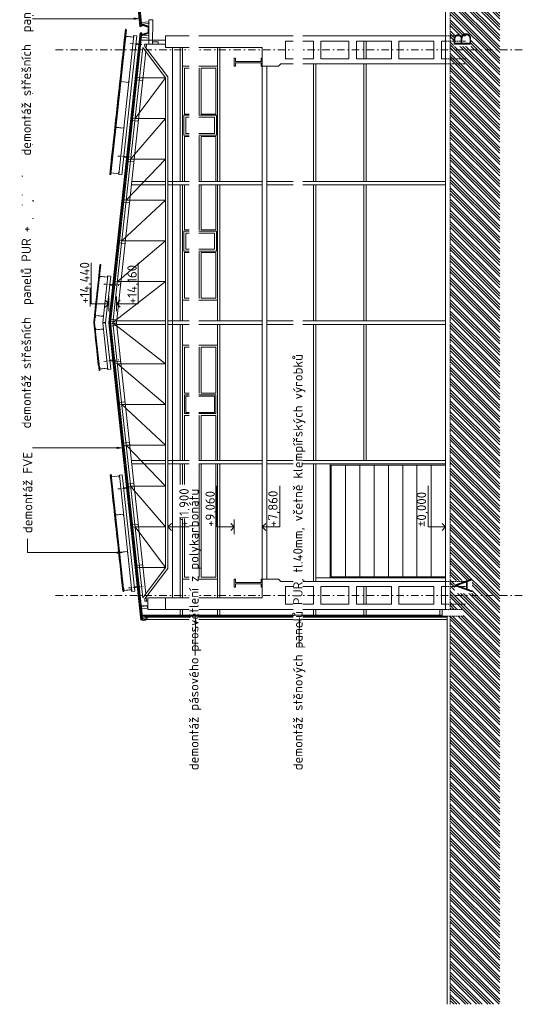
# Model space of a CAD drawing. Header units: millimetres. Extents: x -15830 to 4680139, y -28864 to 2281735.
# Tile 76 of 256: x 147219 to 168764, y 76738 to 118983. Entities that reach past the tile are written whole.
import ezdxf
from ezdxf import colors
from ezdxf.entities.mleader import LeaderData, LeaderLine
from ezdxf.math import Vec2, Vec3

# ---------------------------------------------------------------- set-up
doc = ezdxf.new("R2010")
doc.units = ezdxf.units.MM
for name, pattern in [('CENTERX2', [101.6, 63.5, -12.7, 12.7, -12.7]), ('DASHDOT', [25.4, 12.7, -6.35, 0, -6.35]), ('HIDDEN', [9.525, 6.35, -3.175])]:
    doc.linetypes.add(name, pattern=pattern)
for name, color, linetype, lineweight in [('A99_N_txt-popis-200', 240, 'Continuous', 5), ('A99_N_txt-popis-50 @ 200', 240, 'Continuous', 9), ('A99_S_kce-demolice', 30, 'Continuous', 20), ('A99_S_kce-pohl', 7, 'Continuous', 5), ('A99_S_kce-rez-sil', 7, 'Continuous', 15), ('A99_S_kce-rez-ten', 7, 'Continuous', 9), ('A99_S_koty-200-vysk', 160, 'Continuous', 9), ('A99_S_osy', 1, 'CENTERX2', 5), ('A99_S_sraf', 252, 'Continuous', 9)]:
    doc.layers.add(name, color=color, linetype=linetype, lineweight=lineweight)
doc.styles.add('A99_popis', font='isocpeur.ttf')
doc.styles.add('ad_popis 100', font='isocpeur.ttf', dxfattribs={"height": 200})

msp = doc.modelspace()

# ---------------------------------------------------------------- hatches: boundary and pattern name
at = {"layer": 'A99_S_sraf', "linetype": 'Continuous', "lineweight": 0}
h = msp.add_hatch(dxfattribs=at)
h.set_pattern_fill('ZEM_PUVODNI', color=256, scale=85)
h.set_pattern_definition([(135, (-86071.05, 89198.25), (-240.4163, -240.4163), []), (135, (-86071.05, 89318.46), (-240.4163, -240.4163), []), (135, (-86071.05, 89438.67), (-240.4163, -240.4163), [])])
h.paths.add_polyline_path([(165673.95, 76738.252), (165673.95, 89258.252), (165673.95, 93393.252), (166228.95, 93393.252), (166228.95, 93683.252), (165673.95, 93683.252), (165673.95, 178108.252), (167798.95, 178108.252), (167798.95, 76738.252)])
at = {"layer": 'A99_S_sraf', "lineweight": 0, "transparency": 33554562}
h = msp.add_hatch(dxfattribs=at)
h.set_pattern_fill('HONEY', color=256, scale=75)
h.set_pattern_definition([(272.86, (152636.519, 118409.7884), (8.81053, -13.63988), [9.375, -18.75]), (32.86, (152636.519, 118409.7884), (7.40722, 14.45009), [9.375, -18.75]), (332.86, (152636.519, 118409.7884), (16.21775, 0.8102), [-18.75, 9.375])])
h.paths.add_polyline_path([(152758.95, 118398.115), (152757.632, 118699.059), (152443.125, 118790.106), (152447.413, 118747.222), (152719.921, 118668.333), (152719.921, 118428.459), (152454.26, 118351.552), (152449.601, 118308.561)])

# ---------------------------------------------------------------- linework, layer by layer
at = {"layer": 'A99_S_kce-demolice', "lineweight": 13}
for p, q in [((152421.295, 118418.634), (151824.31, 112909.691)), ((152461.062, 118414.324), (151864.077, 112905.381)), ((151266.16, 107759.109), (151073.716, 105983.252)), ((151305.927, 107754.799), (151113.95, 105983.252)), ((151305.927, 107754.799), (151266.16, 107759.109)), ((151266.16, 104207.395), (151073.716, 105983.252)), ((151305.927, 104211.705), (151113.95, 105983.252)), ((151305.927, 104211.705), (151266.16, 104207.395)), ((151864.077, 99061.123), (151824.31, 99056.813)), ((152456.965, 93218.71), (151824.31, 99056.813)), ((152496.732, 93223.019), (151864.077, 99061.123))]:
    msp.add_line(p, q, dxfattribs=at)
at = {"layer": 'A99_S_kce-demolice', "lineweight": 5}
for p, q in [((151784.543, 112914), (151226.392, 107763.418)), ((151824.31, 112909.691), (151266.16, 107759.109)), ((151305.927, 107754.799), (151864.077, 112905.381)), ((151226.392, 107763.418), (151033.949, 105987.562)), ((151226.392, 104203.086), (151033.949, 105978.943)), ((151784.543, 99052.504), (151226.392, 104203.086)), ((152417.198, 93214.4), (151784.543, 99052.504))]:
    msp.add_line(p, q, dxfattribs=at)
at = {"layer": 'A99_S_kce-demolice', "lineweight": 9}
for p, q in [((151864.077, 112905.381), (151824.31, 112909.691)), ((151824.31, 99056.813), (151266.16, 104207.395)), ((151305.927, 104211.705), (151864.077, 99061.123))]:
    msp.add_line(p, q, dxfattribs=at)
at = {"layer": 'A99_S_kce-demolice', "lineweight": 5}
for points in [[(152412.159, 118697.768), (152372.358, 118693.787), (152171.36, 120703.763), (152211.162, 120707.743)], [(152372.358, 118693.787), (152184.902, 120568.347)], [(152421.295, 118418.634), (152381.528, 118422.943)], [(151824.31, 99056.813), (151784.543, 99052.504)], [(152623.768, 93353.252), (152623.768, 93353.252), (152858.768, 93353.252), (165540.708, 93353.252)], [(165540.708, 93253.252), (152623.768, 93253.252)]]:
    msp.add_lwpolyline(points, dxfattribs=at)
at = {"layer": 'A99_S_kce-demolice', "lineweight": 13}
for points in [[(152451.961, 118701.748), (152250.963, 120711.723), (152211.162, 120707.743), (152412.159, 118697.768), (152451.961, 118701.748)], [(152461.062, 118414.324), (152421.295, 118418.634)], [(152496.732, 93223.019), (152456.965, 93218.71)]]:
    msp.add_lwpolyline(points, dxfattribs=at)
at = {"layer": 'A99_S_kce-demolice', "lineweight": 5, "ltscale": 2}
for points in [[(151107.653, 99451.163), (151097.712, 99450.086), (151162.353, 98853.578), (151172.295, 98854.655)], [(151679.929, 94448.701), (151136.401, 99464.337), (151106.576, 99461.105), (151650.103, 94445.469)], [(151151.069, 99375.399), (151144.604, 99435.05), (151164.488, 99437.205), (151163.949, 99442.176), (151139.095, 99439.482), (151146.636, 99369.89), (151489.628, 99407.059), (151493.938, 99367.291), (151474.054, 99365.137), (151474.593, 99360.166), (151499.447, 99362.859), (151494.061, 99412.568), (151151.069, 99375.399)], [(152031.123, 94456.583), (151491.367, 99437.423), (151610.669, 99450.351), (152150.425, 94469.511)], [(151240.168, 98228.322), (151230.227, 98227.245), (151165.585, 98823.752), (151175.527, 98824.83)], [(151308.042, 97601.989), (151298.1, 97600.912), (151233.459, 98197.419), (151243.401, 98198.497)], [(151328.833, 97735.003), (151322.369, 97794.654), (151342.252, 97796.809), (151341.713, 97801.779), (151316.859, 97799.086), (151324.4, 97729.493), (151667.392, 97766.662), (151671.702, 97726.895), (151651.818, 97724.74), (151652.357, 97719.77), (151677.211, 97722.463), (151671.825, 97772.172), (151328.833, 97735.003)], [(151375.916, 96975.656), (151365.974, 96974.578), (151301.332, 97571.086), (151311.274, 97572.164)], [(151443.789, 96349.323), (151433.847, 96348.245), (151369.206, 96944.753), (151379.148, 96945.83)], [(151511.663, 95722.99), (151501.721, 95721.912), (151437.079, 96318.42), (151447.021, 96319.497)], [(151502.287, 96134.374), (151495.823, 96194.025), (151515.707, 96196.179), (151515.168, 96201.15), (151490.314, 96198.457), (151497.855, 96128.864), (151840.847, 96166.033), (151845.156, 96126.266), (151825.273, 96124.111), (151825.812, 96119.14), (151850.666, 96121.834), (151845.279, 96171.543), (151502.287, 96134.374)], [(151579.536, 95096.656), (151569.594, 95095.579), (151504.953, 95692.087), (151514.895, 95693.164)], [(151647.41, 94470.323), (151637.468, 94469.246), (151572.827, 95065.754), (151582.768, 95066.831)], [(151680.051, 94493.978), (151673.587, 94553.628), (151693.471, 94555.783), (151692.932, 94560.754), (151668.078, 94558.061), (151675.619, 94488.468), (152018.611, 94525.637), (152022.921, 94485.87), (152003.037, 94483.715), (152003.576, 94478.744), (152028.43, 94481.438), (152023.043, 94531.147), (151680.051, 94493.978)]]:
    msp.add_lwpolyline(points, close=True, dxfattribs=at)
at = {"layer": 'A99_S_kce-demolice', "linetype": 'DASHDOT', "lineweight": 5, "ltscale": 8}
for points in [[(151424.667, 98847.679), (152055.971, 98916.091)], [(151884.853, 94601.107), (152516.157, 94669.52)]]:
    msp.add_lwpolyline(points, dxfattribs=at)
at = {"layer": 'A99_S_kce-demolice', "lineweight": 5}
for points in [[(151676.028, 98895.035), (151680.338, 98855.268), (151889.115, 98877.893), (151884.806, 98917.66)], [(152140.524, 94608.696), (152136.214, 94648.464), (152344.992, 94671.088), (152349.302, 94631.321)]]:
    msp.add_lwpolyline(points, close=True, dxfattribs=at)
at = {"layer": 'A99_S_kce-demolice', "lineweight": 9}
for points in [[(152478.285, 93393.252), (152478.285, 93433.252)], [(152478.285, 93393.252), (154203.95, 93393.252)], [(152623.768, 93353.252), (152623.768, 93353.252), (152623.768, 93388.252), (152483.856, 93388.252)], [(152487.698, 93352.801), (152483.856, 93388.252)], [(155703.95, 93433.252), (155703.95, 93393.252)], [(155703.95, 93393.252), (165323.95, 93393.252)], [(152623.768, 93253.252), (152623.768, 93253.252), (152623.768, 93218.252), (152538.768, 93198.252), (152455.376, 93216.106), (152451.25, 93253.397)], [(152618.768, 93254.262), (152618.768, 93352.242)], [(152618.768, 93333.252), (152678.768, 93333.252), (152678.768, 93303.252)], [(152618.768, 93273.252), (152678.768, 93273.252), (152678.768, 93303.252)], [(152623.768, 93253.252), (152623.768, 93353.252)]]:
    msp.add_lwpolyline(points, dxfattribs=at)
for centre, start, end in [((152590.305, 93303.393), 59.7711267, 180.1429147), ((152590.305, 93303.111), 179.8570853, 300.2288733)]:
    msp.add_arc(centre, 56.537, start, end, dxfattribs=at)
at = {"layer": 'A99_S_kce-pohl'}
for p, q in [((153473.95, 118108.252), (152427.895, 118108.252)), ((153473.95, 117933.252), (152580.057, 117933.252)), ((152580.057, 117933.252), (152580.057, 117834.321)), ((152659.81, 117933.252), (152640.481, 117754.887)), ((153473.95, 118283.252), (165473.95, 118283.252)), ((153473.95, 117783.252), (153473.95, 118283.252)), ((158613.95, 118063.252), (159813.95, 118063.252)), ((158613.95, 118063.252), (158613.95, 117303.252)), ((159813.95, 118063.252), (159813.95, 117303.252)), ((160133.95, 118063.252), (161333.95, 118063.252)), ((160133.95, 118063.252), (160133.95, 117303.252)), ((161333.95, 118063.252), (161333.95, 117303.252)), ((161653.95, 118063.252), (163153.95, 118063.252)), ((161653.95, 118063.252), (161653.95, 117303.252)), ((161973.95, 117303.252), (161973.95, 118063.252)), ((162073.95, 117303.252), (162073.95, 118063.252)), ((163153.95, 118063.252), (163153.95, 117303.252)), ((163473.95, 118063.252), (164973.95, 118063.252)), ((163473.95, 118063.252), (163473.95, 117303.252)), ((164973.95, 118063.252), (164973.95, 117303.252)), ((165293.95, 118063.252), (165473.95, 118063.252)), ((165293.95, 118063.252), (165293.95, 117303.252)), ((152493.261, 117783.252), (151214.536, 105983.252)), ((152624.814, 117610.31), (151364.83, 105983.252)), ((153473.95, 116494.026), (152493.261, 117783.252)), ((153573.95, 116527.737), (152580.057, 117834.321)), ((153473.95, 117783.252), (157613.95, 117783.252)), ((153773.95, 94183.252), (153773.95, 117783.252)), ((154103.95, 117783.252), (154103.95, 112043.252)), ((154203.95, 117783.252), (154203.95, 112043.252)), ((155703.95, 117783.252), (155703.95, 112043.252)), ((155803.95, 117783.252), (155803.95, 112043.252)), ((157613.95, 116983.252), (157613.95, 117783.252)), ((158313.95, 116983.252), (158413.95, 117083.252)), ((158413.95, 117083.252), (165473.95, 117083.252)), ((158613.95, 117303.252), (159813.95, 117303.252)), ((159813.95, 117083.252), (159813.95, 112043.252)), ((159913.95, 117083.252), (159913.95, 112043.252)), ((160133.95, 117303.252), (161333.95, 117303.252)), ((161653.95, 117303.252), (163153.95, 117303.252)), ((161973.95, 117083.252), (161973.95, 112043.252)), ((162073.95, 117083.252), (162073.95, 112043.252)), ((163473.95, 117303.252), (164973.95, 117303.252)), ((165293.95, 117303.252), (165473.95, 117303.252)), ((154203.95, 116983.252), (155703.95, 116983.252)), ((154203.95, 112043.252), (154203.95, 116983.252)), ((154283.95, 116903.252), (154913.95, 116903.252)), ((154283.95, 114935.752), (154283.95, 116903.252)), ((154913.95, 114935.752), (154913.95, 116903.252)), ((154993.95, 116903.252), (155623.95, 116903.252)), ((154993.95, 114935.752), (154993.95, 116903.252)), ((155623.95, 116903.252), (155623.95, 114935.752)), ((155703.95, 116983.252), (155703.95, 112043.252)), ((157613.95, 116983.252), (158313.95, 116983.252)), ((157613.95, 116983.252), (157613.95, 94983.252)), ((157813.95, 116983.252), (157813.95, 94983.252)), ((152163.91, 114744.026), (153473.95, 116494.026)), ((152353.552, 116494.026), (153473.95, 116494.026)), ((153473.95, 95472.478), (153473.95, 116494.026)), ((153573.95, 95438.767), (153573.95, 116527.737)), ((154913.95, 114935.752), (154283.95, 114935.752)), ((155623.95, 114935.752), (154993.95, 114935.752)), ((151974.269, 112994.026), (153473.95, 114744.026)), ((152163.91, 114744.026), (153473.95, 114744.026)), ((154283.95, 112043.252), (154283.95, 113975.752)), ((154913.95, 113975.752), (154283.95, 113975.752)), ((154913.95, 112043.252), (154913.95, 113975.752)), ((154993.95, 112043.252), (154993.95, 113975.752)), ((155623.95, 113975.752), (154993.95, 113975.752)), ((155623.95, 113975.752), (155623.95, 112043.252)), ((151784.628, 111244.026), (153473.95, 112994.026)), ((151974.269, 112994.026), (153473.95, 112994.026)), ((152021.531, 112043.252), (153473.95, 112043.252)), ((153573.95, 112043.252), (157613.95, 112043.252)), ((157813.95, 112043.252), (165473.95, 112043.252)), ((152005.276, 111893.252), (153473.95, 111893.252)), ((153573.95, 111893.252), (157613.95, 111893.252)), ((154103.95, 111893.252), (154103.95, 106058.252)), ((154203.95, 111893.252), (154203.95, 106058.252)), ((154203.95, 106953.252), (154203.95, 111893.252)), ((154283.95, 111893.252), (154283.95, 109960.752)), ((154913.95, 111893.252), (154913.95, 109960.752)), ((154993.95, 111893.252), (154993.95, 109960.752)), ((155623.95, 109960.752), (155623.95, 111893.252)), ((155703.95, 111893.252), (155703.95, 106058.252)), ((155703.95, 111893.252), (155703.95, 106953.252)), ((155803.95, 111893.252), (155803.95, 106058.252)), ((157813.95, 111893.252), (165473.95, 111893.252)), ((159813.95, 111893.252), (159813.95, 106058.252)), ((159913.95, 111893.252), (159913.95, 106058.252)), ((161973.95, 111893.252), (161973.95, 106058.252)), ((162073.95, 111893.252), (162073.95, 106058.252)), ((151594.986, 109494.026), (153473.95, 111244.026)), ((151784.628, 111244.026), (153473.95, 111244.026)), ((154913.95, 109960.752), (154283.95, 109960.752)), ((155623.95, 109960.752), (154993.95, 109960.752)), ((151405.345, 107744.026), (153473.95, 109494.026)), ((151594.986, 109494.026), (153473.95, 109494.026)), ((154283.95, 109000.752), (154283.95, 107033.252)), ((154913.95, 109000.752), (154283.95, 109000.752)), ((154913.95, 109000.752), (154913.95, 107033.252)), ((154993.95, 109000.752), (154993.95, 107033.252)), ((155623.95, 109000.752), (154993.95, 109000.752)), ((155623.95, 107033.252), (155623.95, 109000.752)), ((151215.703, 105994.026), (153473.95, 107744.026)), ((151405.345, 107744.026), (153473.95, 107744.026)), ((155703.95, 106953.252), (154203.95, 106953.252)), ((154283.95, 107033.252), (154913.95, 107033.252)), ((154993.95, 107033.252), (155623.95, 107033.252)), ((151372.958, 106058.252), (153473.95, 106058.252)), ((153573.95, 106058.252), (157613.95, 106058.252)), ((157813.95, 106058.252), (165473.95, 106058.252)), ((152493.261, 94183.252), (151214.536, 105983.252)), ((151215.703, 105972.478), (153473.95, 104222.478)), ((152624.814, 94356.194), (151364.83, 105983.252)), ((151372.958, 105908.252), (153473.95, 105908.252)), ((153573.95, 105908.252), (157613.95, 105908.252)), ((154103.95, 105908.252), (154103.95, 100073.252)), ((154203.95, 105908.252), (154203.95, 100073.252)), ((155703.95, 105908.252), (155703.95, 100073.252)), ((155803.95, 105908.252), (155803.95, 100073.252)), ((157813.95, 105908.252), (165473.95, 105908.252)), ((159813.95, 105908.252), (159813.95, 100073.252)), ((159913.95, 105908.252), (159913.95, 100073.252)), ((161973.95, 105908.252), (161973.95, 100073.252)), ((162073.95, 105908.252), (162073.95, 100073.252)), ((154203.95, 105013.252), (155703.95, 105013.252)), ((154203.95, 100073.252), (154203.95, 105013.252)), ((154283.95, 104933.252), (154913.95, 104933.252)), ((154283.95, 102965.752), (154283.95, 104933.252)), ((154913.95, 102965.752), (154913.95, 104933.252)), ((154993.95, 104933.252), (155623.95, 104933.252)), ((154993.95, 102965.752), (154993.95, 104933.252)), ((155623.95, 104933.252), (155623.95, 102965.752)), ((155703.95, 105013.252), (155703.95, 100073.252)), ((151405.345, 104222.478), (153473.95, 104222.478)), ((151405.345, 104222.478), (153473.95, 102472.478)), ((154913.95, 102965.752), (154283.95, 102965.752)), ((154283.95, 102085.752), (154283.95, 102885.752)), ((155623.95, 102885.752), (154283.95, 102885.752)), ((155623.95, 102965.752), (154993.95, 102965.752)), ((155623.95, 102885.752), (155623.95, 102085.752)), ((151594.986, 102472.478), (153473.95, 102472.478)), ((151594.986, 102472.478), (153473.95, 100722.478)), ((155623.95, 102085.752), (154283.95, 102085.752)), ((154283.95, 100073.252), (154283.95, 102005.752)), ((154913.95, 102005.752), (154283.95, 102005.752)), ((154913.95, 100073.252), (154913.95, 102005.752)), ((154993.95, 100073.252), (154993.95, 102005.752)), ((155623.95, 102005.752), (154993.95, 102005.752)), ((155623.95, 102005.752), (155623.95, 100073.252)), ((151784.628, 100722.478), (153473.95, 100722.478)), ((151784.628, 100722.478), (153473.95, 98972.478)), ((152005.276, 100073.252), (153473.95, 100073.252)), ((152021.531, 99923.252), (153473.95, 99923.252)), ((153573.95, 100073.252), (157613.95, 100073.252)), ((153573.95, 99923.252), (157613.95, 99923.252)), ((154103.95, 99923.252), (154103.95, 99036.613)), ((154203.95, 99923.252), (154203.95, 99036.613)), ((154203.95, 99036.613), (154203.95, 99923.252)), ((154283.95, 99036.613), (154283.95, 99923.252)), ((154913.95, 99923.252), (154913.95, 95063.252)), ((154993.95, 99923.252), (154993.95, 95063.252)), ((155623.95, 99923.252), (155623.95, 95063.252)), ((155623.95, 97990.752), (155623.95, 99923.252)), ((155703.95, 99923.252), (155703.95, 94183.252)), ((155703.95, 99923.252), (155703.95, 94983.252)), ((155803.95, 99923.252), (155803.95, 94183.252)), ((157813.95, 100073.252), (165473.95, 100073.252)), ((157813.95, 99923.252), (165473.95, 99923.252)), ((159813.95, 99923.252), (159813.95, 94883.252)), ((159913.95, 99923.252), (159913.95, 94883.252)), ((160523.95, 99923.252), (160523.95, 95033.252)), ((160523.95, 99923.252), (165473.95, 99923.252)), ((160573.95, 99873.252), (160573.95, 95083.252)), ((160573.95, 99873.252), (165473.95, 99873.252)), ((161186.45, 99873.252), (161186.45, 95083.252)), ((161798.95, 99873.252), (161798.95, 95083.252)), ((162411.45, 99873.252), (162411.45, 95083.252)), ((163023.95, 99873.252), (163023.95, 95083.252)), ((163636.45, 99873.252), (163636.45, 95083.252)), ((164248.95, 99873.252), (164248.95, 95083.252)), ((164861.45, 99873.252), (164861.45, 95083.252)), ((151974.269, 98972.478), (153473.95, 98972.478)), ((151974.269, 98972.478), (153473.95, 97222.478)), ((152163.91, 97222.478), (153473.95, 97222.478)), ((152163.91, 97222.478), (153473.95, 95472.478)), ((154103.95, 97578.135), (154103.95, 94183.252)), ((154203.95, 97578.135), (154203.95, 94183.252)), ((154203.95, 94983.252), (154203.95, 97578.135)), ((154283.95, 95063.252), (154283.95, 97578.135)), ((154283.95, 97030.752), (154283.95, 95063.252)), ((155623.95, 95063.252), (155623.95, 97030.752)), ((152353.552, 95472.478), (153473.95, 95472.478)), ((153473.95, 95472.478), (152493.261, 94183.252)), ((153473.95, 95472.478), (152493.261, 94183.252)), ((153573.95, 95438.767), (152580.057, 94132.183)), ((154283.95, 95063.252), (154913.95, 95063.252)), ((154993.95, 95063.252), (155623.95, 95063.252)), ((160573.95, 95083.252), (165473.95, 95083.252)), ((155703.95, 94983.252), (154203.95, 94983.252)), ((157613.95, 94983.252), (157613.95, 94183.252)), ((157613.95, 94983.252), (158313.95, 94983.252)), ((158313.95, 94983.252), (158413.95, 94883.252)), ((158413.95, 94883.252), (165473.95, 94883.252)), ((158613.95, 94663.252), (159813.95, 94663.252)), ((158613.95, 93903.252), (158613.95, 94663.252)), ((159813.95, 93903.252), (159813.95, 94663.252)), ((159913.95, 95033.252), (165473.95, 95033.252)), ((160133.95, 94663.252), (161333.95, 94663.252)), ((160133.95, 93903.252), (160133.95, 94663.252)), ((160523.95, 95033.252), (165473.95, 95033.252)), ((161333.95, 93903.252), (161333.95, 94663.252)), ((161653.95, 94663.252), (163153.95, 94663.252)), ((161653.95, 93903.252), (161653.95, 94663.252)), ((161973.95, 93903.252), (161973.95, 94663.252)), ((162073.95, 93903.252), (162073.95, 94663.252)), ((163153.95, 93903.252), (163153.95, 94663.252)), ((163473.95, 94663.252), (164973.95, 94663.252)), ((163473.95, 93903.252), (163473.95, 94663.252)), ((164973.95, 93903.252), (164973.95, 94663.252)), ((165293.95, 93903.252), (165293.95, 94663.252)), ((152659.81, 94033.252), (152640.481, 94211.617)), ((152708.768, 93833.252), (152430.604, 93833.252)), ((152580.057, 94033.252), (152580.057, 94132.183)), ((152708.768, 94033.252), (152580.057, 94033.252)), ((153473.95, 94183.252), (157613.95, 94183.252)), ((158613.95, 93903.252), (159813.95, 93903.252)), ((160133.95, 93903.252), (161333.95, 93903.252)), ((161653.95, 93903.252), (163153.95, 93903.252)), ((163473.95, 93903.252), (164973.95, 93903.252)), ((165293.95, 93903.252), (165473.95, 93903.252)), ((153473.95, 93683.252), (165323.95, 93683.252))]:
    msp.add_line(p, q, dxfattribs=at)
for points in [[(152758.95, 118973.252), (152918.95, 118973.252), (152913.95, 117933.252), (152753.95, 117933.252)], [(155653.95, 114025.752), (155653.95, 114885.752), (154253.95, 114885.752), (154253.95, 114025.752)], [(155573.95, 114105.752), (155573.95, 114805.752), (154333.95, 114805.752), (154333.95, 114105.752)], [(155653.95, 109910.752), (155653.95, 109050.752), (154253.95, 109050.752), (154253.95, 109910.752)], [(155573.95, 109830.752), (155573.95, 109130.752), (154333.95, 109130.752), (154333.95, 109830.752)], [(155573.95, 102135.752), (155573.95, 102835.752), (154333.95, 102835.752), (154333.95, 102135.752)]]:
    msp.add_lwpolyline(points, close=True, dxfattribs=at)
at = {"layer": 'A99_S_kce-rez-sil'}
for p, q in [((156413.95, 116983.252), (156413.95, 117333.252)), ((156413.95, 117333.252), (156463.95, 117333.252)), ((156463.95, 117333.252), (156463.95, 117183.252)), ((156463.95, 117183.252), (157563.95, 117183.252)), ((156463.95, 116983.252), (156463.95, 117133.252)), ((156463.95, 117133.252), (157563.95, 117133.252)), ((157613.95, 117333.252), (157563.95, 117333.252)), ((157563.95, 117333.252), (157563.95, 117183.252)), ((157563.95, 116983.252), (157563.95, 117133.252)), ((157613.95, 116983.252), (157613.95, 117333.252)), ((156413.95, 116983.252), (156463.95, 116983.252)), ((157613.95, 116983.252), (157563.95, 116983.252)), ((156413.95, 94983.252), (156413.95, 94633.252)), ((156413.95, 94983.252), (156463.95, 94983.252)), ((156413.95, 94633.252), (156463.95, 94633.252)), ((156463.95, 94983.252), (156463.95, 94833.252)), ((156463.95, 94833.252), (157563.95, 94833.252)), ((156463.95, 94783.252), (157563.95, 94783.252)), ((156463.95, 94633.252), (156463.95, 94783.252)), ((157613.95, 94983.252), (157563.95, 94983.252)), ((157563.95, 94983.252), (157563.95, 94833.252)), ((157563.95, 94633.252), (157563.95, 94783.252)), ((157613.95, 94633.252), (157563.95, 94633.252)), ((157613.95, 94983.252), (157613.95, 94633.252)), ((165473.95, 93683.252), (165323.95, 93683.252)), ((165323.95, 93683.252), (165323.95, 93433.252))]:
    msp.add_line(p, q, dxfattribs=at)
at = {"layer": 'A99_S_kce-rez-sil', "lineweight": 9}
msp.add_line((165293.95, 94663.252), (165473.95, 94663.252), dxfattribs=at)
at = {"layer": 'A99_S_kce-rez-sil', "linetype": 'Continuous', "lineweight": 13}
for points in [[(152443.503, 118786.326), (152435.543, 118865.929), (152753.955, 118897.77), (152761.915, 118818.167)], [(152440.869, 118227.978), (152450.827, 118319.869), (152758.95, 118286.479), (152748.992, 118194.587)], [(152913.95, 117933.252), (153158.95, 117933.252), (153158.95, 118028.252), (152913.95, 118028.252)]]:
    msp.add_lwpolyline(points, close=True, dxfattribs=at)
at = {"layer": 'A99_S_kce-rez-sil', "linetype": 'Continuous', "lineweight": 5}
for points in [[(152443.125, 118790.106), (152758.95, 118698.677), (152758.95, 118398.115), (152449.601, 118308.561)], [(152454.26, 118351.552), (152719.921, 118428.459), (152719.921, 118668.333), (152447.413, 118747.222)]]:
    msp.add_lwpolyline(points, dxfattribs=at)
at = {"layer": 'A99_S_kce-rez-sil', "color": 7, "linetype": 'HIDDEN', "lineweight": 5, "ltscale": 10}
for points in [[(165473.95, 117303.252), (166343.95, 117303.252)], [(165473.95, 117083.252), (166343.95, 117083.252)], [(165473.95, 93903.252), (166343.95, 93903.252)], [(165473.95, 93683.252), (166228.95, 93683.252)], [(165473.95, 93683.252), (166228.95, 93683.252)], [(165540.708, 93393.252), (166228.95, 93393.252)]]:
    msp.add_lwpolyline(points, dxfattribs=at)
at = {"layer": 'A99_S_kce-rez-sil'}
for points in [[(152243.36, 116405.381), (152491.905, 116378.447), (152502.679, 116477.865), (152254.134, 116504.799)], [(152053.719, 114655.381), (152302.264, 114628.447), (152313.037, 114727.865), (152064.492, 114754.799)], [(151864.077, 112905.381), (152112.622, 112878.447), (152123.396, 112977.865), (151874.851, 113004.799)], [(151674.436, 111155.381), (151922.981, 111128.447), (151933.754, 111227.865), (151685.21, 111254.799)], [(151484.795, 109405.381), (151733.339, 109378.447), (151744.113, 109477.865), (151495.568, 109504.799)], [(151295.153, 107655.381), (151543.698, 107628.447), (151554.472, 107727.865), (151305.927, 107754.799)], [(151119.337, 106032.961), (151367.882, 106006.027), (151378.656, 106105.445), (151130.111, 106132.379)], [(151119.337, 105933.543), (151367.882, 105960.477), (151378.656, 105861.059), (151130.111, 105834.125)], [(151295.153, 104311.123), (151543.698, 104338.057), (151554.472, 104238.639), (151305.927, 104211.705)], [(151484.795, 102561.123), (151733.339, 102588.057), (151744.113, 102488.639), (151495.568, 102461.705)], [(151674.436, 100811.123), (151922.981, 100838.057), (151933.754, 100738.639), (151685.21, 100711.705)], [(151864.077, 99061.123), (152112.622, 99088.057), (152123.396, 98988.639), (151874.851, 98961.705)], [(152053.719, 97311.123), (152302.264, 97338.057), (152313.037, 97238.639), (152064.492, 97211.705)], [(152243.36, 95561.123), (152491.905, 95588.057), (152502.679, 95488.639), (152254.134, 95461.705)], [(152433.002, 93811.123), (152681.547, 93838.057), (152692.32, 93738.639), (152443.775, 93711.705)], [(154103.95, 93433.252), (154103.95, 93683.252), (154203.95, 93683.252), (154203.95, 93433.252)], [(155703.95, 93433.252), (155703.95, 93683.252), (155803.95, 93683.252), (155803.95, 93433.252)], [(159813.95, 93433.252), (159813.95, 93683.252), (159913.95, 93683.252), (159913.95, 93433.252)], [(161973.95, 93433.252), (161973.95, 93683.252), (162073.95, 93683.252), (162073.95, 93433.252)], [(165223.95, 93433.252), (165223.95, 93683.252), (165323.95, 93683.252), (165323.95, 93433.252)]]:
    msp.add_lwpolyline(points, close=True, dxfattribs=at)
for points in [[(152708.768, 93683.252), (152708.768, 94183.252)], [(153473.95, 94183.252), (152708.768, 94183.252)], [(153473.95, 94183.252), (153473.95, 93683.252)], [(153473.95, 93683.252), (152708.768, 93683.252)], [(165323.95, 93433.252), (165323.95, 93393.252), (165540.708, 93393.252)]]:
    msp.add_lwpolyline(points, dxfattribs=at)
at = {"layer": 'A99_S_kce-rez-ten', "linetype": 'HIDDEN', "lineweight": 5, "ltscale": 10}
for p, q in [((165673.95, 93683.252), (165673.95, 178108.252)), ((165673.95, 76738.252), (165673.95, 93393.252))]:
    msp.add_line(p, q, dxfattribs=at)
at = {"layer": 'A99_S_kce-rez-ten', "lineweight": 13}
msp.add_line((165473.95, 93683.252), (165473.95, 120713.252), dxfattribs=at)
at = {"layer": 'A99_S_kce-rez-ten'}
for p, q in [((165540.708, 93393.252), (165540.708, 76738.252)), ((165540.708, 93353.252), (165540.708, 92716.262))]:
    msp.add_line(p, q, dxfattribs=at)
at = {"layer": 'A99_S_koty-200-vysk', "ltscale": 2}
for p, q in [((152297.751, 106795.792), (152297.751, 108552.333)), ((151373.541, 106478.496), (151373.541, 107113.088)), ((151373.541, 106795.792), (151523.488, 106945.341)), ((151373.541, 106795.792), (152297.751, 106795.792)), ((151373.541, 106795.792), (151523.488, 106646.242)), ((154551.774, 97222.478), (154551.774, 98979.02)), ((155664.988, 97222.478), (155664.988, 98979.02)), ((158362.913, 97222.478), (158362.913, 98979.02)), ((164724.988, 97222.478), (164724.988, 98979.02)), ((153573.95, 97222.478), (153723.897, 97372.028)), ((153573.95, 97222.478), (154551.774, 97222.478)), ((153573.95, 97222.478), (153723.897, 97072.929)), ((156413.95, 97222.478), (155664.988, 97222.478)), ((156413.95, 97222.478), (156264.004, 97372.028)), ((156413.95, 97222.478), (156264.004, 97072.929)), ((156413.95, 96905.182), (156413.95, 97539.775)), ((157613.95, 96905.182), (157613.95, 97539.775)), ((157613.95, 97222.478), (157763.897, 97372.028)), ((157613.95, 97222.478), (158362.913, 97222.478)), ((157613.95, 97222.478), (157763.897, 97072.929)), ((165473.95, 97222.478), (164724.988, 97222.478)), ((165473.95, 97222.478), (165324.004, 97372.028)), ((165473.95, 97222.478), (165324.004, 97072.929))]:
    msp.add_line(p, q, dxfattribs=at)
at = {"layer": 'A99_S_osy', "linetype": 'DASHDOT', "lineweight": 5, "ltscale": 25}
for points in [[(168763.768, 117683.252), (148743.768, 117683.252)], [(168763.768, 94283.252), (148743.768, 94283.252)]]:
    msp.add_lwpolyline(points, dxfattribs=at)

# ---------------------------------------------------------------- texts
at = {"layer": 'A99_S_koty-200-vysk', "ltscale": 2, "style": 'A99_popis'}
for s, p in [('+14,160', (152233.95, 106788.252)), ('+11,900 ', (154462.064, 97222.478)), ('+9,060', (155582.302, 97223.252)), ('+7,860', (158273.204, 97222.478)), ('%%P0,000', (164642.302, 97218.252))]:
    msp.add_text(s, height=400, rotation=90, dxfattribs=at).set_placement(p)

# ---------------------------------------------------------------- next in the draw order: texts
at = {"layer": 'A99_N_txt-popis-200', "color": 1, "lineweight": 0, "char_height": 750, "attachment_point": 1, "rotation": 90, "style": 'ad_popis 100', "bg_fill": 3, "box_fill_scale": 1, "bg_fill_color": 256, "bg_fill_transparency": 0}
for s, insert, width in [('B', (165820.453, 117833.252), 465), ('A', (165863.95, 94373.252), 535)]:
    msp.add_mtext(s, dxfattribs=dict(at, insert=insert, width=width))

# ---------------------------------------------------------------- next in the draw order: leaders
at = {"layer": 'A99_N_txt-popis-50 @ 200', "lineweight": 9}
ml = msp.add_multileader_mtext('Standard', dxfattribs=at)
ml.set_content('\\A1;{\\C256;demontáž střešních  panelů PUR + polykarbonát, tl.40mm, včetně klempířských výrobků}', color=1, style='A99_popis')
ml.set_leader_properties(color=256, linetype='ByLayer', lineweight=-1)
ml.build(insert=Vec2(0, 0))
ml.multileader.update_dxf_attribs({"dogleg_length": 1, "arrow_head_size": 300, "scale": 200})
ctx = ml.context
ctx.base_point, ctx.scale, ctx.char_height, ctx.arrow_head_size, ctx.landing_gap_size, ctx.plane_origin, ctx.plane_x_axis, ctx.plane_y_axis = Vec3(147558.931, 101197.914), 200, 400, 300, 250, Vec3(153364.955, 104357.914), Vec3(0, 1), Vec3(-1, 0)
notes = []
notes.append((ctx, [(0, (1, 1, 0), (147558.931, 100612.914), (0, 1), 585, [(0, [(151668.95, 100612.914)], 0, [])])]))
ctx.mtext.insert, ctx.mtext.text_direction, ctx.mtext.rotation, ctx.mtext.width, ctx.mtext.flow_direction = Vec3(147298.931, 101447.914), Vec3(0, 1), 1.570796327, 10901.4332, 5
ctx.mtext.has_bg_fill, ctx.mtext.bg_color, ctx.mtext.bg_scale_factor, ctx.mtext.bg_transparency, ctx.mtext.use_window_bg_color = 1, -1073741824, 1, 0, 1
ml = msp.add_multileader_mtext('Standard', dxfattribs=at)
ml.set_content('\\A1;{\\C256;demontáž pásového prosvětlení z polykarbonátu}', color=1, style='A99_popis')
ml.set_leader_properties(color=256, linetype='ByLayer', lineweight=-1)
ml.build(insert=Vec2(0, 0))
ml.multileader.update_dxf_attribs({"dogleg_length": 1, "arrow_head_size": 300, "scale": 200})
ctx = ml.context
ctx.base_point, ctx.scale, ctx.char_height, ctx.arrow_head_size, ctx.landing_gap_size, ctx.plane_origin, ctx.plane_x_axis, ctx.plane_y_axis = Vec3(154744.765, 86530.581), 200, 400, 300, 250, Vec3(160550.789, 88883.252), Vec3(0, 1), Vec3(-1, 0)
notes.append((ctx, [(1, (1, 1, 0), (154744.765, 92295.581), (0, -1), 585, [(0, [(154759.765, 93398.252)], 0, [])])]))
ctx.mtext.insert, ctx.mtext.text_direction, ctx.mtext.rotation, ctx.mtext.width, ctx.mtext.flow_direction = Vec3(154484.765, 86780.581), Vec3(0, 1), 1.570796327, 5217.25119, 5
ctx.mtext.has_bg_fill, ctx.mtext.bg_color, ctx.mtext.bg_scale_factor, ctx.mtext.bg_transparency, ctx.mtext.use_window_bg_color = 1, -1073741824, 1, 0, 1
ml = msp.add_multileader_mtext('Standard', dxfattribs=at)
ml.set_content('\\A1;{\\C256;demontáž stěnových panelů PUR, tl.40mm, včetně klempířských výrobků}', color=1, style='A99_popis')
ml.set_leader_properties(color=256, linetype='ByLayer', lineweight=-1)
ml.build(insert=Vec2(0, 0))
ml.multileader.update_dxf_attribs({"dogleg_length": 1, "arrow_head_size": 300, "scale": 200})
ctx = ml.context
ctx.base_point, ctx.scale, ctx.char_height, ctx.arrow_head_size, ctx.landing_gap_size, ctx.plane_origin, ctx.plane_x_axis, ctx.plane_y_axis = Vec3(159204.765, 86526.701), 200, 400, 300, 250, Vec3(165010.789, 88883.252), Vec3(0, 1), Vec3(-1, 0)
notes.append((ctx, [(1, (1, 1, 0), (159204.765, 92651.701), (0, -1), 585, [(0, [(159219.765, 93398.252)], 0, [])])]))
ctx.mtext.insert, ctx.mtext.text_direction, ctx.mtext.rotation, ctx.mtext.width, ctx.mtext.flow_direction = Vec3(158944.765, 86776.701), Vec3(0, 1), 1.570796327, 5217.25119, 5
ctx.mtext.has_bg_fill, ctx.mtext.bg_color, ctx.mtext.bg_scale_factor, ctx.mtext.bg_transparency, ctx.mtext.use_window_bg_color = 1, -1073741824, 1, 0, 1
for ctx, leaders in notes:
    for number, flags, end, landing, length, lines in leaders:
        leader = LeaderData()
        leader.index, (leader.has_last_leader_line, leader.has_dogleg_vector, leader.attachment_direction) = number, flags
        leader.last_leader_point, leader.dogleg_vector, leader.dogleg_length = Vec3(end), Vec3(landing), length
        for number, points, colour, breaks in lines:
            line = LeaderLine()
            line.index, line.vertices, line.color, line.breaks = number, Vec3.list(points), colors.encode_raw_color(colour), breaks
            leader.lines.append(line)
        ctx.leaders.append(leader)

# ---------------------------------------------------------------- next in the draw order: linework, layer by layer
at = {"layer": 'A99_S_kce-demolice', "lineweight": 5}
msp.add_line((152381.528, 118422.943), (151784.543, 112914), dxfattribs=at)
at = {"layer": 'A99_S_kce-demolice', "lineweight": 5, "ltscale": 2}
for points in [[(151088.261, 112336.389), (151078.319, 112337.466), (151142.961, 112933.974), (151152.902, 112932.897)], [(151131.137, 112407.182), (151124.673, 112347.531), (151144.557, 112345.376), (151144.018, 112340.405), (151119.164, 112343.099), (151126.705, 112412.691), (151469.697, 112375.522), (151474.007, 112415.29), (151454.123, 112417.444), (151454.662, 112422.415), (151479.516, 112419.722), (151474.129, 112370.013), (151131.137, 112407.182)], [(150700.61, 108480.711), (150430.732, 105990.291), (150400.907, 105993.523), (150670.785, 108483.943)], [(150668.63, 108464.06), (150658.688, 108465.137), (150594.047, 107868.629), (150603.989, 107867.552)], [(150600.757, 107837.726), (150590.815, 107838.804), (150526.173, 107242.296), (150536.115, 107241.219)], [(150650.097, 107968.17), (150643.633, 107908.519), (150663.517, 107906.364), (150662.978, 107901.393), (150638.123, 107904.087), (150645.665, 107973.679), (150988.657, 107936.511), (150992.966, 107976.278), (150973.083, 107978.432), (150973.621, 107983.403), (150998.476, 107980.71), (150993.089, 107931.001), (150650.097, 107968.17)], [(151000.092, 107995.623), (150783.543, 105997.322), (150902.845, 105984.393), (151119.393, 107982.694)], [(150532.883, 107211.393), (150522.941, 107212.471), (150458.3, 106615.963), (150468.242, 106614.886)], [(150400.368, 105988.552), (150390.426, 105989.63), (150455.068, 106586.137), (150465.009, 106585.06)], [(150468.024, 106288.006), (150461.56, 106228.356), (150481.443, 106226.201), (150480.904, 106221.23), (150456.05, 106223.923), (150463.591, 106293.516), (150806.583, 106256.347), (150810.893, 106296.114), (150791.009, 106298.269), (150791.548, 106303.24), (150816.402, 106300.547), (150811.016, 106250.838), (150468.024, 106288.006)], [(150652.129, 103933.174), (150430.732, 105976.213), (150400.907, 105972.981), (150622.304, 103929.942)], [(150468.024, 105678.498), (150461.56, 105738.149), (150481.443, 105740.303), (150480.904, 105745.274), (150456.05, 105742.581), (150463.591, 105672.988), (150806.583, 105710.157), (150810.893, 105670.39), (150791.009, 105668.235), (150791.548, 105663.264), (150816.402, 105665.958), (150811.016, 105715.667), (150468.024, 105678.498)], [(151000.092, 103970.881), (150783.543, 105969.182), (150902.845, 105982.111), (151119.393, 103983.81)], [(150465.009, 105381.444), (150455.068, 105380.367), (150519.709, 104783.859), (150529.651, 104784.936)], [(150597.524, 104158.603), (150587.583, 104157.526), (150522.941, 104754.034), (150532.883, 104755.111)], [(150650.097, 103998.334), (150643.633, 104057.985), (150663.517, 104060.14), (150662.978, 104065.111), (150638.123, 104062.417), (150645.665, 103992.825), (150988.657, 104029.994), (150992.966, 103990.226), (150973.083, 103988.072), (150973.621, 103983.101), (150998.476, 103985.794), (150993.089, 104035.503), (150650.097, 103998.334)]]:
    msp.add_lwpolyline(points, close=True, dxfattribs=at)
at = {"layer": 'A99_S_kce-demolice', "lineweight": 5}
for points in [[(151824.31, 112909.691), (151784.543, 112914)], [(151266.16, 107759.109), (151226.392, 107763.418)], [(151266.16, 104207.395), (151226.392, 104203.086)], [(155703.95, 93433.252), (154203.95, 93433.252)], [(154203.95, 93413.252), (155703.95, 93413.252)], [(154203.95, 93393.252), (155703.95, 93393.252)]]:
    msp.add_lwpolyline(points, dxfattribs=at)
at = {"layer": 'A99_S_kce-demolice', "linetype": 'DASHDOT', "lineweight": 5, "ltscale": 8}
for points in [[(150831.137, 107641.766), (151462.441, 107573.353)], [(150831.137, 104324.739), (151462.441, 104393.151)]]:
    msp.add_lwpolyline(points, dxfattribs=at)
at = {"layer": 'A99_S_kce-demolice', "lineweight": 5}
for points in [[(151082.498, 107594.409), (151086.808, 107634.177), (151295.585, 107611.552), (151291.276, 107571.785)], [(151082.498, 104372.095), (151086.808, 104332.328), (151295.585, 104354.952), (151291.276, 104394.719)]]:
    msp.add_lwpolyline(points, close=True, dxfattribs=at)
at = {"layer": 'A99_S_kce-demolice', "lineweight": 9}
for points in [[(152478.285, 93433.252), (154203.95, 93433.252)], [(154203.95, 93433.252), (154203.95, 93393.252)], [(155703.95, 93433.252), (165323.95, 93433.252)]]:
    msp.add_lwpolyline(points, dxfattribs=at)
at = {"layer": 'A99_S_kce-rez-sil', "color": 7, "linetype": 'HIDDEN', "lineweight": 5, "ltscale": 10}
for points in [[(165473.95, 118283.252), (166343.95, 118283.252)], [(165473.95, 118063.252), (166343.95, 118063.252)], [(165473.95, 94883.252), (166343.95, 94883.252)], [(165473.95, 94663.252), (166343.95, 94663.252)]]:
    msp.add_lwpolyline(points, dxfattribs=at)
at = {"layer": 'A99_S_koty-200-vysk', "ltscale": 2}
for p, q in [((150284.988, 106795.792), (150284.988, 108552.333)), ((150243.95, 106684.065), (150243.95, 107484.065)), ((151033.95, 106795.792), (150884.004, 106945.341)), ((151033.95, 106478.496), (151033.95, 107113.088)), ((151033.95, 106795.792), (150284.988, 106795.792)), ((151033.95, 106795.792), (150884.004, 106646.242))]:
    msp.add_line(p, q, dxfattribs=at)

# ---------------------------------------------------------------- next in the draw order: texts
at = {"layer": 'A99_S_koty-200-vysk', "ltscale": 2, "style": 'A99_popis'}
msp.add_text('+14,440', height=400, rotation=90, dxfattribs=at).set_placement((150202.302, 106796.565))

# ---------------------------------------------------------------- next in the draw order: leaders
at = {"layer": 'A99_N_txt-popis-50 @ 200', "lineweight": 9}
ml = msp.add_multileader_mtext('Standard', dxfattribs=at)
ml.set_content('\\A1;{\\C256;demontáž střešních  panelů PUR, tl.40mm, včetně klempířských výrobků}', color=1, style='A99_popis')
ml.set_leader_properties(color=256, linetype='ByLayer', lineweight=-1)
ml.build(insert=Vec2(0, 0))
ml.multileader.update_dxf_attribs({"dogleg_length": 1, "arrow_head_size": 300, "scale": 200})
ctx = ml.context
ctx.base_point, ctx.scale, ctx.char_height, ctx.arrow_head_size, ctx.landing_gap_size, ctx.plane_origin, ctx.plane_x_axis, ctx.plane_y_axis = Vec3(147558.931, 112901.048), 200, 400, 300, 250, Vec3(153364.955, 116061.048), Vec3(0, 1), Vec3(-1, 0)
notes = []
notes.append((ctx, [(1, (1, 1, 0), (147558.931, 119026.048), (0, -1), 585, [(0, [(152405.778, 119026.048)], 0, [])])]))
ctx.mtext.insert, ctx.mtext.text_direction, ctx.mtext.rotation, ctx.mtext.width, ctx.mtext.flow_direction = Vec3(147298.931, 113151.048), Vec3(0, 1), 1.570796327, 5217.25119, 5
ctx.mtext.has_bg_fill, ctx.mtext.bg_color, ctx.mtext.bg_scale_factor, ctx.mtext.bg_transparency, ctx.mtext.use_window_bg_color = 1, -1073741824, 1, 0, 1
for ctx, leaders in notes:
    for number, flags, end, landing, length, lines in leaders:
        leader = LeaderData()
        leader.index, (leader.has_last_leader_line, leader.has_dogleg_vector, leader.attachment_direction) = number, flags
        leader.last_leader_point, leader.dogleg_vector, leader.dogleg_length = Vec3(end), Vec3(landing), length
        for number, points, colour, breaks in lines:
            line = LeaderLine()
            line.index, line.vertices, line.color, line.breaks = number, Vec3.list(points), colors.encode_raw_color(colour), breaks
            leader.lines.append(line)
        ctx.leaders.append(leader)

# ---------------------------------------------------------------- next in the draw order: linework, layer by layer
at = {"layer": 'A99_S_kce-demolice', "lineweight": 5, "ltscale": 2}
for points in [[(151790.896, 118541.808), (151118.625, 112338.128), (151088.8, 112341.36), (151761.071, 118545.04)], [(152117.312, 118305.265), (151471.436, 112345.158), (151590.738, 112332.23), (152236.614, 118292.336)], [(151763.764, 118569.895), (151753.823, 118570.972), (151689.181, 117974.464), (151699.123, 117973.387)], [(151695.891, 117943.562), (151685.949, 117944.639), (151621.308, 117348.131), (151631.249, 117347.054)], [(151766.24, 118267.87), (151759.776, 118208.219), (151779.659, 118206.065), (151779.121, 118201.094), (151754.266, 118203.787), (151761.808, 118273.38), (152104.8, 118236.211), (152109.109, 118275.978), (152089.226, 118278.133), (152089.764, 118283.104), (152114.619, 118280.41), (152109.232, 118230.701), (151766.24, 118267.87)], [(151628.017, 117317.228), (151618.076, 117318.306), (151553.434, 116721.798), (151563.376, 116720.721)], [(151560.144, 116690.895), (151550.202, 116691.973), (151485.561, 116095.465), (151495.502, 116094.388)], [(151555.617, 116324.249), (151549.152, 116264.598), (151569.036, 116262.444), (151568.497, 116257.473), (151543.643, 116260.166), (151551.184, 116329.759), (151894.176, 116292.59), (151898.486, 116332.357), (151878.602, 116334.512), (151879.141, 116339.483), (151903.995, 116336.789), (151898.608, 116287.08), (151555.617, 116324.249)], [(151492.27, 116064.562), (151482.328, 116065.64), (151417.687, 115469.132), (151427.629, 115468.055)], [(151424.397, 115438.229), (151414.455, 115439.306), (151349.813, 114842.799), (151359.755, 114841.721)], [(151356.523, 114811.896), (151346.581, 114812.973), (151281.94, 114216.466), (151291.882, 114215.388)], [(151288.65, 114185.563), (151278.708, 114186.64), (151214.066, 113590.132), (151224.008, 113589.055)], [(151342.838, 114360.744), (151336.374, 114301.094), (151356.258, 114298.939), (151355.719, 114293.968), (151330.865, 114296.661), (151338.406, 114366.254), (151681.398, 114329.085), (151685.707, 114368.852), (151665.824, 114371.007), (151666.363, 114375.978), (151691.217, 114373.285), (151685.83, 114323.576), (151342.838, 114360.744)], [(151220.776, 113559.23), (151210.834, 113560.307), (151146.193, 112963.799), (151156.135, 112962.722)]]:
    msp.add_lwpolyline(points, close=True, dxfattribs=at)
at = {"layer": 'A99_S_kce-demolice', "linetype": 'DASHDOT', "lineweight": 5, "ltscale": 8}
for points in [[(151950.247, 117968.843), (152581.551, 117900.431)], [(151426.112, 113132.16), (152057.416, 113063.747)]]:
    msp.add_lwpolyline(points, dxfattribs=at)
at = {"layer": 'A99_S_kce-demolice', "lineweight": 5}
for points in [[(152201.608, 117921.487), (152205.917, 117961.254), (152414.695, 117938.63), (152410.386, 117898.862)], [(151677.473, 113084.803), (151681.783, 113124.571), (151890.56, 113101.946), (151886.251, 113062.179)]]:
    msp.add_lwpolyline(points, close=True, dxfattribs=at)

# ---------------------------------------------------------------- next in the draw order: leaders
at = {"layer": 'A99_N_txt-popis-50 @ 200', "lineweight": 9}
ml = msp.add_multileader_mtext('Standard', dxfattribs=at)
ml.set_content('\\A1;{\\C256;demontáž FVE}', color=1, style='A99_popis')
ml.set_leader_properties(color=256, linetype='ByLayer', lineweight=-1)
ml.build(insert=Vec2(0, 0))
ml.multileader.update_dxf_attribs({"dogleg_length": 1, "arrow_head_size": 300, "scale": 200})
ctx = ml.context
ctx.base_point, ctx.scale, ctx.char_height, ctx.arrow_head_size, ctx.landing_gap_size, ctx.plane_origin, ctx.plane_x_axis, ctx.plane_y_axis = Vec3(147558.931, 96702.914), 200, 400, 300, 250, Vec3(153364.955, 99862.914), Vec3(0, 1), Vec3(-1, 0)
notes = []
notes.append((ctx, [(0, (1, 1, 0), (147558.931, 96117.914), (0, 1), 585, [(0, [(151668.95, 96117.914)], 0, [])])]))
ctx.mtext.insert, ctx.mtext.text_direction, ctx.mtext.rotation, ctx.mtext.width, ctx.mtext.flow_direction = Vec3(147358.779, 96952.914), Vec3(0, 1), 1.570796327, 3535.12222, 5
ctx.mtext.has_bg_fill, ctx.mtext.bg_color, ctx.mtext.bg_scale_factor, ctx.mtext.bg_transparency, ctx.mtext.use_window_bg_color = 1, -1073741824, 1, 0, 1
for ctx, leaders in notes:
    for number, flags, end, landing, length, lines in leaders:
        leader = LeaderData()
        leader.index, (leader.has_last_leader_line, leader.has_dogleg_vector, leader.attachment_direction) = number, flags
        leader.last_leader_point, leader.dogleg_vector, leader.dogleg_length = Vec3(end), Vec3(landing), length
        for number, points, colour, breaks in lines:
            line = LeaderLine()
            line.index, line.vertices, line.color, line.breaks = number, Vec3.list(points), colors.encode_raw_color(colour), breaks
            leader.lines.append(line)
        ctx.leaders.append(leader)

doc.saveas('drawing.dxf')
